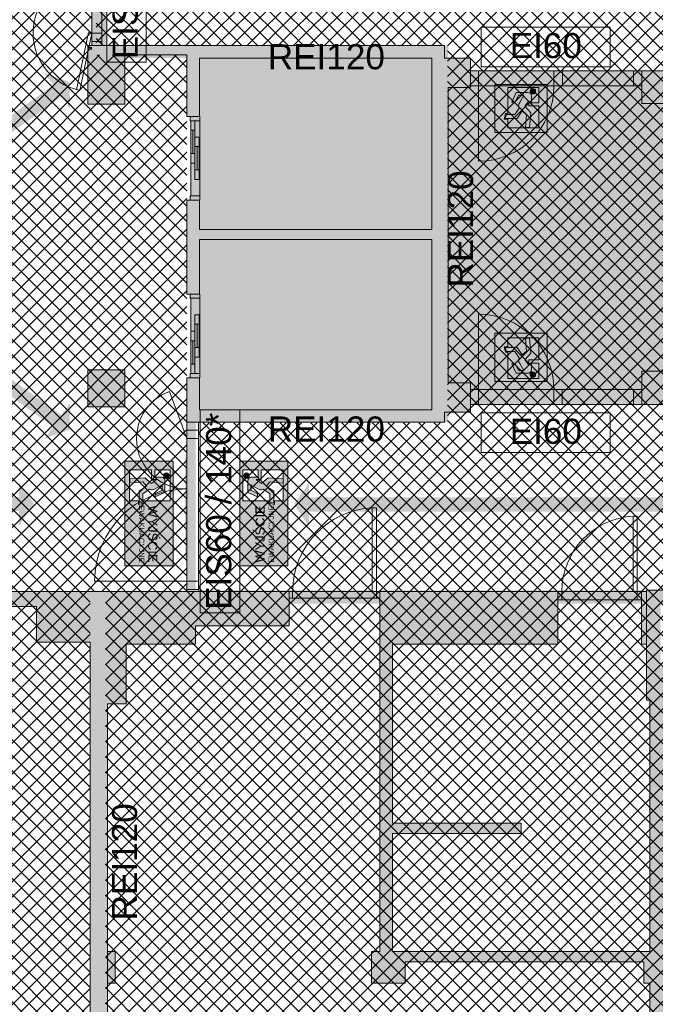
# Paper-space layout 'AP-11 STREFY POŻAROWE I EWAKUACJA - PIĘTRO 9' of a CAD drawing. Header units: millimetres. Extents: x 0 to 594, y 0 to 450.
# Tile 6 of 13: x 195 to 271, y 153 to 270. Entities that reach past the tile are written whole.
import ezdxf
from ezdxf.xclip import XClip

# ---------------------------------------------------------------- set-up
doc = ezdxf.new("R2010")
doc.units = ezdxf.units.MM
doc.header["$MEASUREMENT"] = 0
doc.header["$XCLIPFRAME"] = 0
for name, color, linetype, lineweight, true_color in [('A_ewakuacja_Nr_pióra__104', 7, 'Continuous', 5, 0x006532), ('A_ewakuacja_Nr_pióra__141', 7, 'Continuous', 5, 0xf2f7f7), ('A_podkład_Nr_pióra__254', 7, 'Continuous', 5, 0xfdfdfd), ('A_ppoż proj_Nr_pióra__104', 7, 'Continuous', 5, 0x006532), ('A_ppoż proj_Nr_pióra__211', 7, 'Continuous', 5, 0xfe65fe), ('A_ppoż proj_Nr_pióra__71', 7, 'Continuous', 5, 0xcbfe65)]:
    doc.layers.add(name, color=color, linetype=linetype, lineweight=lineweight, true_color=true_color)
for name, color, linetype, lineweight in [('A_ewakuacja_Nr_pióra__4', 94, 'Continuous', 18), ('A_podkład_Nr_pióra__2', 8, 'Continuous', 13), ('A_ppoż proj_Nr_pióra__1', 7, 'Continuous', 20), ('A_ppoż proj_Nr_pióra__3', 30, 'Continuous', 13), ('A_ppoż proj_Nr_pióra__4', 94, 'Continuous', 18), ('A_ppoż proj_Nr_pióra__81', 2, 'Continuous', 5)]:
    doc.layers.add(name, color=color, linetype=linetype, lineweight=lineweight)
doc.layers.add('A_podrys', color=7, linetype='Continuous')
doc.styles.add('STYL_AUTOMATYCZNY_1', font='arial.ttf')
pattern_1 = [(45, (-1569.5778, -182.9054), (-0.9192388, 0.9192388), []), (135, (-1569.5778, -182.9054), (0.9192388, 0.9192388), [])]

# ---------------------------------------------------------------- blocks, each defined once
blk = doc.blocks.new('Rysunek_1_1', base_point=(-1569.58, -182.91))
at = {"layer": 'A_ewakuacja_Nr_pióra__104', "linetype": 'Continuous', "lineweight": 0, "true_color": 0x004c26}
h = blk.add_hatch(color=118, dxfattribs=at)
h.paths.add_polyline_path([(258.13, 262.28), (251.88, 262.28), (251.88, 256.53), (258.13, 256.53)])
h.paths.add_polyline_path([(255.93, 259.72), (257.12, 259.72), (257.12, 257.09), (253.41, 257.09), (253.41, 258.14), (252.97, 258.14), (253.15, 258.8), (253.41, 258.8), (253.41, 261.92), (257.13, 261.92), (257.13, 260.1), (256.24, 260.1), (256.24, 260.9, 0.414214), (255.83, 261.31), (254.4, 261.31), (253.89, 260.16), (254.29, 260.16), (254.68, 260.99), (255.34, 260.99), (254.85, 260.14), (254.75, 259.97, 0.230447), (254.79, 259.47), (254.24, 258.69), (253.25, 258.69), (253.12, 258.22), (254.55, 258.22), (255.15, 259.12), (255.67, 258.67), (255.53, 257.13), (256.02, 257.13), (256.15, 258.89), (255.47, 259.69), (255.93, 260.32)], flags=0)
for points in [[(256.31, 261.78, 1), (256.52, 261.16, 1)], [(256.31, 227.34, 1), (256.52, 227.96, 1)], [(212.98, 215.49, 1), (212.36, 215.7, 1)], [(221.94, 215.49, 1), (222.56, 215.7, 1)]]:
    blk.add_hatch(color=118, dxfattribs=at).paths.add_polyline_path(points)
h = blk.add_hatch(color=118, dxfattribs=at)
h.paths.add_polyline_path([(258.13, 226.84), (258.13, 232.59), (251.88, 232.59), (251.88, 226.84)])
h.paths.add_polyline_path([(255.93, 229.4), (255.93, 228.8), (255.47, 229.43), (256.15, 230.23), (256.02, 231.99), (255.53, 231.99), (255.67, 230.45), (255.15, 230), (254.55, 230.9), (253.12, 230.9), (253.25, 230.43), (254.24, 230.43), (254.79, 229.65, 0.230447), (254.75, 229.15), (254.85, 228.98), (255.34, 228.13), (254.68, 228.13), (254.29, 228.96), (253.89, 228.96), (254.4, 227.81), (255.83, 227.81, 0.414214), (256.24, 228.22), (256.24, 229.02), (257.13, 229.02), (257.13, 227.2), (253.41, 227.2), (253.41, 230.32), (253.15, 230.32), (252.97, 230.98), (253.41, 230.98), (253.41, 232.03), (257.12, 232.03), (257.12, 229.4)], flags=0)
h = blk.add_hatch(color=118, dxfattribs=at)
h.paths.add_polyline_path([(213.48, 217.31), (207.73, 217.31), (207.73, 204.82), (213.48, 204.82)])
h.paths.add_polyline_path([(210.92, 215.12), (211.52, 215.12), (210.89, 214.65), (210.09, 215.33), (208.33, 215.2), (208.33, 214.72), (209.87, 214.86), (210.32, 214.33), (209.42, 213.74), (209.42, 212.31), (209.89, 212.43), (209.89, 213.42), (210.67, 213.98, 0.230447), (211.17, 213.94), (211.34, 214.04), (212.19, 214.52), (212.19, 213.86), (211.36, 213.47), (211.36, 213.07), (212.51, 213.58), (212.51, 215.01, 0.414214), (212.1, 215.42), (211.3, 215.42), (211.3, 216.31), (213.12, 216.31), (213.12, 212.6), (210, 212.6), (210, 212.33), (209.34, 212.16), (209.34, 212.6), (208.29, 212.6), (208.29, 216.31), (210.92, 216.31)], flags=0)
h = blk.add_hatch(color=118, dxfattribs=at)
h.paths.add_polyline_path([(221.45, 217.31), (221.45, 204.82), (227.19, 204.82), (227.19, 217.31)])
h.paths.add_polyline_path([(224, 215.12), (224, 216.31), (226.63, 216.31), (226.63, 212.6), (225.58, 212.6), (225.58, 212.16), (224.92, 212.33), (224.92, 212.6), (221.8, 212.6), (221.8, 216.31), (223.62, 216.31), (223.62, 215.42), (222.83, 215.42, 0.414214), (222.41, 215.01), (222.41, 213.58), (223.57, 213.07), (223.57, 213.47), (222.74, 213.86), (222.74, 214.52), (223.58, 214.04), (223.76, 213.94, 0.230447), (224.25, 213.98), (225.04, 213.42), (225.04, 212.43), (225.51, 212.31), (225.51, 213.74), (224.6, 214.33), (225.05, 214.86), (226.6, 214.72), (226.6, 215.2), (224.83, 215.33), (224.04, 214.65), (223.4, 215.12)], flags=0)
at = {"layer": 'A_podkład_Nr_pióra__254', "linetype": 'Continuous', "lineweight": 5, "true_color": 0xfdfdfd}
h = blk.add_hatch(color=7, dxfattribs=at)
h.paths.add_polyline_path([(70.72, 133.27), (539.52, 133.27), (539.52, 355.07), (203.12, 355.07), (203.12, 351.77), (203.17, 351.77), (203.17, 351.07), (203.77, 351.07), (203.77, 344.07), (203.77, 286.92), (269.37, 286.92), (372.12, 286.92), (514.02, 286.92), (520.91, 286.92), (533.82, 286.92), (533.82, 263.87), (514.02, 263.87), (514.02, 266.67), (486.32, 266.67), (486.32, 262.47), (471.82, 262.47), (471.82, 266.72), (401.12, 266.72), (401.12, 223.07), (372.12, 223.07), (372.12, 247.47), (371.32, 247.47), (371.32, 247.02), (370.32, 247.02), (370.32, 241.77), (363.67, 241.77), (363.02, 241.77), (363.02, 242.97), (359.62, 242.97), (359.62, 226.42), (346.82, 226.42), (346.82, 238.62), (348.42, 238.62), (348.42, 244.22), (345.32, 244.22), (345.32, 261.62), (370.32, 261.62), (370.32, 255.92), (371.32, 255.92), (371.32, 255.47), (372.12, 255.47), (372.12, 266.72), (296.52, 266.72), (296.52, 263.92), (248.98, 263.92), (248.98, 265.42), (245.88, 265.42), (245.88, 266.92), (203.77, 266.92), (203.72, 266.92), (203.32, 266.92), (203.32, 259.92), (207.72, 259.92), (207.72, 265.82), (215.12, 265.82), (215.12, 258.47), (215.52, 258.47), (215.52, 257.96), (215.58, 257.96), (215.58, 248.98), (215.52, 248.98), (215.52, 248.47), (215.12, 248.47), (215.12, 237.27), (215.52, 237.27), (215.52, 236.76), (215.58, 236.76), (215.58, 227.78), (215.52, 227.78), (215.52, 227.27), (215.12, 227.27), (215.12, 217.87), (214.89, 217.87), (214.89, 217.37), (214.89, 205.87), (215.12, 205.87), (215.12, 201.77), (203.32, 201.77), (169.12, 201.77), (169.12, 200.77), (168.57, 200.77), (168.57, 199.97), (169.12, 199.97), (169.77, 199.97), (169.77, 197.37), (171.77, 197.37), (171.77, 183.57), (161.07, 183.57), (161.07, 195.57), (161.07, 199.97), (161.57, 199.97), (161.57, 200.77), (161.07, 200.77), (161.07, 201.77), (149.37, 201.77), (149.37, 200.77), (141.37, 200.77), (141.37, 201.77), (88.38, 201.77, -0.025047), (88.42, 200.97), (80.92, 200.97), (80.92, 201.77), (76.12, 201.77), (76.12, 224.42), (123.82, 224.42), (123.82, 225.77), (138.22, 225.77), (138.22, 224.32), (142.27, 224.32), (142.27, 229.07), (165.52, 229.07), (165.52, 221.97), (169.72, 221.97), (169.72, 232.57), (168.87, 232.57), (168.87, 230.07), (165.27, 230.07), (165.27, 240.47), (168.87, 240.47), (168.87, 238.57), (169.72, 238.57), (169.72, 268.36), (169.14, 268.36), (168.55, 268.36), (168.55, 268.86), (167.97, 268.86), (167.97, 282.56), (167.97, 282.86), (168.57, 282.86), (168.57, 294.02), (175.94, 294.02), (181.14, 294.02), (182.17, 294.02), (182.17, 291.42), (184.77, 291.42), (184.77, 295.62), (184.77, 301.12), (184.76, 301.12), (178.39, 301.12), (173.77, 301.12), (173.77, 310.12), (173.77, 316.57), (173.77, 327.57), (173.77, 351.07), (174.77, 351.07), (174.77, 351.67), (174.77, 355.07), (70.72, 355.07)])
h.paths.add_polyline_path([(73.12, 268.72), (73.12, 286.32), (76.12, 286.32), (76.12, 294.02), (117.46, 294.02), (122.17, 294.02), (142.32, 294.02), (155.77, 294.02), (155.77, 294.82), (167.07, 294.82), (167.07, 268.36), (166.62, 268.36), (166.62, 260.02), (155.77, 260.02), (142.32, 260.02), (142.32, 264.32), (138.52, 264.32), (138.52, 262.52), (123.82, 262.52), (123.82, 264.22), (122.17, 264.22), (76.12, 264.22), (76.12, 268.72)], flags=0)
h.paths.add_polyline_path([(76.12, 351.77), (96.82, 351.77), (104.52, 351.77), (104.52, 351.07), (106.62, 351.07), (106.62, 321.72), (102.03, 321.72), (101.17, 320.86), (100.9, 320.59), (101.18, 320.31), (101.1, 320.22), (101.38, 319.94), (101.73, 320.29), (102.36, 320.92), (106.62, 320.92), (106.62, 319.32), (120.62, 319.32), (120.62, 318.82), (121.02, 318.82), (121.02, 318.94), (121.42, 318.94), (121.42, 319.32), (121.42, 320.12), (107.82, 320.12), (107.82, 351.07), (108.92, 351.07), (108.92, 351.77), (116.75, 351.77), (137.57, 351.77), (137.57, 351.07), (138.32, 351.07), (138.32, 344.07), (138.32, 329.62), (138.32, 318.62), (138.32, 302.32), (134.22, 302.32), (134.22, 295.62), (134.17, 295.62), (122.55, 295.62), (122.17, 295.62), (121.42, 295.62), (121.42, 302.72), (121.42, 309.32), (121.42, 309.7), (130.66, 309.7), (130.66, 310.1), (121.42, 310.1), (121.42, 309.7), (121.02, 309.7), (121.02, 309.82), (120.62, 309.82), (120.62, 309.32), (120.62, 302.72), (113.02, 302.72), (113.02, 304.72), (104.52, 304.72), (104.52, 302.72), (94.52, 302.72), (94.52, 313.08), (94.66, 313.22), (95.01, 313.58), (94.73, 313.86), (94.65, 313.77), (94.36, 314.06), (94.65, 314.34), (88.12, 320.87), (87.83, 320.59), (94.36, 314.06), (94.1, 313.79), (93.72, 313.41), (93.72, 302.72), (91.52, 302.72), (91.52, 302.32), (91.52, 295.22), (89.12, 295.22), (88.74, 295.22), (77.12, 295.22), (76.12, 295.22), (76.12, 325.82)], flags=0)
h.paths.add_polyline_path([(76.12, 200.17), (79.92, 200.17), (80.42, 200.17), (80.92, 200.17), (88.42, 200.17), (88.92, 200.17), (88.92, 195.97), (99.62, 195.97), (99.62, 177.87), (107.12, 177.87), (107.12, 161.87), (108.52, 161.87), (108.52, 179.27), (101.02, 179.27), (101.02, 186.97), (101.02, 195.97), (112.22, 195.97), (112.22, 200.37), (120.82, 200.37), (120.82, 196.37), (120.82, 191.37), (120.82, 184.27), (125.82, 184.27), (139.57, 184.27), (139.57, 144.07), (137.82, 144.07), (137.82, 137.27), (137.82, 136.57), (109.47, 136.57), (109.47, 137.27), (104.57, 137.27), (104.57, 136.57), (104.52, 136.57), (76.12, 136.57), (76.12, 166.77)], flags=0)
h.paths.add_polyline_path([(127.07, 191.57), (127.07, 196.37), (127.07, 199.22), (129.07, 199.22), (129.07, 199.97), (138.87, 199.97), (139.87, 199.97), (141.37, 199.97), (141.87, 199.97), (148.87, 199.97), (149.37, 199.97), (149.37, 195.57), (159.77, 195.57), (159.77, 183.57), (141.17, 183.57), (141.17, 188.37), (141.67, 188.37), (141.67, 192.57), (137.77, 192.57), (137.77, 191.57)], flags=0)
h.paths.add_polyline_path([(140.02, 329.62), (140.02, 344.07), (142.12, 344.07), (142.12, 351.07), (142.12, 351.77), (149.8, 351.77), (170.47, 351.77), (170.47, 351.07), (172.17, 351.07), (172.17, 327.57), (172.17, 316.57), (172.17, 310.12), (172.17, 301.12), (167.07, 301.12), (167.07, 295.62), (166.42, 295.62), (155.77, 295.62), (155.77, 302.32), (140.02, 302.32), (140.02, 318.62)], flags=0)
h.paths.add_polyline_path([(141.17, 144.07), (141.17, 178.77), (161.07, 178.77), (161.07, 182.17), (171.77, 182.17), (171.77, 171.17), (172.77, 171.17), (172.77, 170.67), (172.77, 162.67), (172.77, 162.17), (171.77, 162.17), (171.77, 137.27), (170.77, 137.27), (170.77, 136.57), (142.27, 136.57), (142.27, 137.27), (141.82, 137.27), (141.82, 144.07)], flags=0)
h.paths.add_polyline_path([(168.87, 241.47), (165.27, 241.47), (165.27, 259.02), (168.87, 259.02), (168.87, 256.72), (168.92, 256.72), (168.92, 242.62), (168.87, 242.62)], flags=0)
h.paths.add_polyline_path([(173.57, 170.17), (181.55, 170.17), (181.57, 170.17), (181.57, 170.67), (173.57, 170.67), (173.57, 171.17), (173.57, 197.37), (173.57, 199.97), (180.57, 199.97), (181.07, 199.97), (181.07, 200.77), (189.07, 200.77), (189.07, 199.97), (188.57, 199.97), (188.57, 191.99), (188.57, 191.97), (189.07, 191.97), (189.07, 199.97), (189.57, 199.97), (197.17, 199.97), (197.17, 195.72), (203.57, 195.72), (203.57, 188.42), (203.57, 144.17), (203.57, 137.27), (203.37, 137.27), (203.37, 136.57), (174.87, 136.57), (174.87, 137.27), (173.57, 137.27), (173.57, 162.17), (173.57, 162.67)], flags=0)
h.paths.add_polyline_path([(205.57, 344.07), (207.77, 344.07), (207.77, 351.06), (208.52, 351.07), (208.52, 351.77), (236.67, 351.77), (236.82, 351.77), (236.82, 351.07), (237.77, 351.07), (237.77, 312.77), (228.77, 312.77), (228.21, 312.27), (227.93, 312.01), (228.2, 311.72), (228.11, 311.63), (228.38, 311.34), (228.75, 311.67), (229.08, 311.97), (248.47, 311.97), (248.47, 311.47), (248.87, 311.47), (248.87, 311.59), (249.27, 311.59), (249.27, 312.77), (239.67, 312.77), (239.67, 344.07), (239.67, 351.07), (241.47, 351.07), (241.47, 351.77), (269.87, 351.77), (269.87, 351.07), (269.87, 344.07), (270.37, 344.07), (270.37, 312.77), (270.37, 300.52), (269.87, 300.52), (269.87, 296.42), (270.37, 296.42), (270.37, 288.72), (258.37, 288.72), (258.37, 291.02), (249.27, 291.02), (249.27, 300.52), (249.27, 302.35), (248.87, 302.35), (248.87, 302.47), (248.47, 302.47), (248.47, 301.97), (248.47, 293.12), (240.2, 293.12), (240.2, 295.1), (231.7, 295.1), (231.7, 293.12), (225.37, 293.12), (220.77, 293.12), (220.77, 302.12), (220.77, 304.46), (221.33, 304.97), (221.7, 305.3), (221.43, 305.6), (221.34, 305.52), (221.07, 305.82), (220.79, 305.56), (219.97, 304.82), (219.97, 293.12), (218.37, 293.12), (218.37, 288.72), (217.87, 288.72), (207.37, 288.72), (206.67, 288.72), (206.67, 296.42), (205.57, 296.42), (205.57, 300.52), (205.57, 313.82)], flags=0)
h.paths.add_polyline_path([(205.67, 188.37), (207.87, 188.37), (207.87, 195.47), (216.17, 195.47), (216.17, 197.67), (227.34, 197.67), (227.34, 200.97), (227.74, 200.97), (238.14, 200.97), (238.14, 158.82), (237.17, 158.82), (237.17, 155.02), (241.17, 155.02), (241.17, 157.57), (269.67, 157.57), (269.67, 155.02), (270.37, 155.02), (270.37, 137.07), (269.67, 137.07), (269.67, 136.07), (241.27, 136.07), (241.17, 136.07), (241.17, 137.07), (237.17, 137.07), (237.17, 136.07), (209.87, 136.07), (209.87, 137.07), (205.67, 137.07), (205.67, 155.02), (206.57, 155.02), (206.57, 158.82), (205.67, 158.82)], flags=0)
h.paths.add_polyline_path([(215.67, 201.77), (215.67, 221.97), (245.87, 221.97), (245.87, 223.17), (248.97, 223.17), (248.97, 224.07), (296.52, 224.07), (296.52, 221.32), (471.72, 221.32), (471.72, 225.94), (486.42, 225.94), (486.42, 221.32), (513.52, 221.32), (513.52, 224.27), (533.82, 224.27), (533.82, 201.92), (513.52, 201.92), (471.72, 201.92), (296.52, 201.92), (296.52, 201.77)], flags=0)
h.paths.add_polyline_path([(216.66, 248.47), (216.62, 248.47), (216.62, 258.47), (216.66, 258.47)], flags=0)
h.paths.add_polyline_path([(239.67, 184.81), (239.67, 195.47), (249.52, 195.47), (259.37, 195.47), (259.37, 200.77), (268.87, 200.77), (269.37, 200.77), (269.37, 195.47), (269.97, 195.47), (269.97, 192.72), (269.97, 188.82), (270.37, 188.82), (270.37, 158.82), (239.67, 158.82), (239.67, 172.89), (255.02, 172.89), (255.02, 174.14), (239.67, 174.14)], flags=0)
h.paths.add_polyline_path([(271.67, 200.32), (273.83, 200.32), (274.23, 200.32), (284.23, 200.32), (284.63, 200.32), (289.37, 200.32), (289.37, 195.52), (289.97, 195.52), (295.47, 195.52), (303.87, 195.52), (303.87, 158.82), (302.72, 158.82), (302.72, 155.02), (303.87, 155.02), (303.87, 137.07), (302.57, 137.07), (302.57, 136.07), (274.17, 136.07), (274.17, 137.07), (273.27, 137.07), (273.27, 155.02), (274.17, 155.02), (274.17, 158.82), (273.27, 158.82), (273.27, 188.82), (273.97, 188.82), (273.97, 192.72), (271.67, 192.72)], flags=0)
h.paths.add_polyline_path([(273.87, 300.52), (273.27, 300.52), (273.27, 344.07), (273.87, 344.07), (273.87, 351.06), (274.87, 351.07), (274.87, 351.77), (303.27, 351.77), (303.27, 351.07), (304.07, 351.07), (304.07, 312.77), (294.97, 312.77), (294.13, 312.01), (294.4, 311.72), (294.31, 311.63), (294.58, 311.34), (295.28, 311.97), (314.67, 311.97), (314.67, 311.47), (315.07, 311.47), (315.07, 311.59), (315.47, 311.59), (315.47, 312.77), (305.97, 312.77), (305.97, 351.07), (307.32, 351.07), (307.32, 351.77), (335.77, 351.77), (335.77, 351.07), (336.17, 351.07), (336.17, 344.07), (336.67, 344.07), (336.67, 300.52), (336.17, 300.52), (336.17, 296.42), (337.27, 296.42), (337.27, 288.72), (336.07, 288.72), (336.07, 298.72), (335.57, 298.72), (335.57, 298.71), (335.57, 288.72), (336.07, 288.72), (336.07, 287.92), (326.07, 287.92), (326.07, 288.72), (325.57, 288.72), (325.57, 292.72), (315.47, 292.72), (315.47, 302.35), (324.71, 302.35), (324.71, 302.75), (315.47, 302.75), (315.47, 302.35), (315.07, 302.35), (315.07, 302.47), (314.67, 302.47), (314.67, 292.72), (306.4, 292.72), (306.4, 294.72), (297.9, 294.72), (297.9, 292.74), (286.97, 292.72), (286.97, 304.46), (287.9, 305.3), (287.63, 305.6), (287.54, 305.52), (287.27, 305.82), (287.57, 306.09), (281.38, 312.94), (281.08, 312.67), (287.27, 305.82), (286.17, 304.82), (286.17, 292.72), (284.67, 292.72), (284.67, 288.72), (284.17, 288.72), (284.17, 287.92), (274.17, 287.92), (274.17, 288.72), (274.67, 288.72), (274.67, 298.71), (274.67, 298.72), (274.17, 298.72), (274.17, 288.72), (273.27, 288.72), (273.27, 296.42), (273.87, 296.42)], flags=0)
h.paths.add_polyline_path([(297.62, 242.32), (317.21, 242.32), (317.21, 226.52), (317.21, 223.12), (302.32, 223.12), (302.32, 226.52), (297.62, 226.52)], flags=0)
h.paths.add_polyline_path([(297.62, 261.82), (302.92, 261.82), (302.92, 264.92), (318.32, 264.92), (318.32, 261.82), (318.32, 261.72), (323.42, 261.72), (336.12, 261.72), (336.12, 259.92), (339.92, 259.92), (343.42, 259.92), (343.42, 249.22), (339.92, 249.22), (339.92, 243.92), (336.12, 243.92), (323.42, 243.92), (323.42, 243.32), (318.32, 243.32), (297.62, 243.32)], flags=0)
h.paths.add_polyline_path([(305.52, 195.52), (318.62, 195.52), (324.12, 195.52), (324.72, 195.52), (324.72, 200.32), (324.93, 200.32), (325.33, 200.32), (336.92, 200.32), (336.92, 192.42), (335.92, 192.42), (335.92, 188.52), (336.42, 188.52), (336.42, 158.82), (335.52, 158.82), (335.52, 155.02), (336.42, 155.02), (336.42, 137.07), (335.62, 137.07), (335.62, 136.07), (307.22, 136.07), (307.22, 137.07), (305.52, 137.07), (305.52, 155.02), (307.22, 155.02), (307.22, 158.82), (305.52, 158.82)], flags=0)
h.paths.add_polyline_path([(318.91, 242.32), (343.42, 242.32), (343.42, 228.32), (336.32, 228.32), (336.32, 223.12), (318.91, 223.12), (318.91, 228.32)], flags=0)
h.paths.add_polyline_path([(338.72, 200.32), (339.52, 200.32), (339.92, 200.32), (349.92, 200.32), (350.32, 200.32), (350.32, 196.02), (350.92, 196.02), (356.42, 196.02), (370.22, 196.02), (370.22, 158.82), (368.67, 158.82), (368.67, 155.02), (370.22, 155.02), (370.22, 137.07), (368.42, 137.07), (368.42, 136.07), (340.02, 136.07), (340.02, 137.07), (339.32, 137.07), (339.32, 155.02), (340.02, 155.02), (340.02, 158.82), (339.32, 158.82), (339.32, 188.52), (339.92, 188.52), (339.92, 192.42), (338.72, 192.42)], flags=0)
h.paths.add_polyline_path([(338.87, 288.72), (338.87, 296.42), (339.97, 296.42), (339.97, 300.52), (339.37, 300.52), (339.37, 344.07), (339.97, 344.07), (339.97, 351.77), (368.27, 351.77), (368.27, 351.07), (370.27, 351.07), (370.27, 292.72), (351.67, 292.72), (351.67, 288.72), (351.17, 288.72), (351.17, 298.72), (350.67, 298.72), (350.67, 298.71), (350.67, 288.72), (351.17, 288.72), (351.17, 287.92), (341.17, 287.92), (341.17, 288.72)], flags=0)
h.paths.add_polyline_path([(360.52, 223.02), (360.52, 240.87), (370.32, 240.87), (370.32, 235.82), (371.32, 235.82), (371.32, 227.92), (370.32, 227.92), (370.32, 225.02), (364.12, 225.02), (364.12, 223.02)], flags=0)
h.paths.add_polyline_path([(373.17, 158.82), (371.87, 158.82), (371.87, 196.02), (383.58, 196.02), (383.58, 190.52), (384.38, 190.52), (384.38, 197.72), (391.28, 197.72), (391.28, 200.58), (391.68, 200.58), (402.08, 200.58), (402.08, 200.32), (403.07, 200.32), (403.07, 192.42), (402.02, 192.42), (402.02, 188.52), (403.07, 188.52), (403.07, 158.82), (402.07, 158.82), (402.07, 155.02), (403.07, 155.02), (403.07, 137.07), (401.77, 137.07), (401.77, 136.07), (373.17, 136.07), (373.17, 137.07), (371.87, 137.07), (371.87, 155.02), (373.17, 155.02)], flags=0)
h.paths.add_polyline_path([(372.07, 339.57), (391.57, 339.57), (391.57, 341.37), (391.67, 341.37), (391.67, 340.82), (392.17, 340.82), (401.87, 340.82), (401.87, 341.37), (401.97, 341.37), (401.97, 287.52), (393.42, 287.52), (392.92, 287.52), (392.92, 303.32), (391.52, 303.32), (391.52, 288.32), (372.07, 288.32)], flags=0)
h.paths.add_polyline_path([(402.72, 228.12), (402.72, 260.12), (405.92, 260.12), (405.92, 264.32), (402.72, 264.32), (402.72, 265.12), (431.72, 265.12), (431.72, 261.72), (437.32, 261.72), (437.32, 259.32), (448.52, 259.32), (448.52, 228.52), (435.22, 228.52), (435.22, 222.92), (420.02, 222.92), (416.32, 222.92), (402.72, 222.92), (402.72, 224.12), (405.92, 224.12), (405.92, 228.12)], flags=0)
h.paths.add_polyline_path([(406.52, 288.72), (403.67, 288.72), (403.67, 296.42), (406.02, 296.42), (406.02, 300.52), (403.67, 300.52), (403.67, 339.57), (406.07, 339.57), (406.07, 351.07), (406.42, 351.07), (406.42, 351.77), (434.82, 351.77), (434.82, 351.07), (435.92, 351.07), (435.92, 312.87), (427.32, 312.87), (426.48, 312.11), (426.75, 311.82), (426.66, 311.73), (426.93, 311.44), (427.63, 312.07), (447.02, 312.07), (447.02, 311.57), (447.42, 311.57), (447.42, 311.69), (447.82, 311.69), (447.82, 312.87), (437.52, 312.87), (437.52, 344.07), (437.52, 351.07), (439.12, 351.07), (439.12, 351.77), (467.62, 351.77), (467.62, 351.07), (467.62, 344.07), (468.77, 344.07), (468.77, 312.87), (468.77, 300.42), (467.67, 300.42), (467.67, 296.32), (468.77, 296.32), (468.77, 288.72), (455.82, 288.72), (455.82, 292.82), (447.82, 292.82), (447.82, 300.42), (447.82, 302.45), (447.42, 302.45), (447.42, 302.57), (447.02, 302.57), (447.02, 292.82), (430.25, 292.82), (419.32, 292.82), (419.32, 304.56), (420.25, 305.4), (419.98, 305.7), (419.89, 305.62), (419.62, 305.92), (419.92, 306.19), (413.73, 313.04), (413.43, 312.77), (419.62, 305.92), (418.52, 304.92), (418.52, 292.82), (417.02, 292.82), (417.02, 288.72)], flags=0)
h.paths.add_polyline_path([(404.77, 155.02), (406.57, 155.02), (406.57, 158.82), (404.77, 158.82), (404.77, 188.52), (405.82, 188.52), (405.82, 192.42), (404.77, 192.42), (404.77, 200.32), (406.12, 200.32), (406.52, 200.32), (416.52, 200.32), (416.92, 200.32), (417.02, 200.32), (417.02, 196.02), (417.62, 196.02), (423.12, 196.02), (436.12, 196.02), (436.12, 158.82), (434.92, 158.82), (434.92, 155.02), (436.12, 155.02), (436.12, 137.07), (434.97, 137.07), (434.97, 136.07), (406.57, 136.07), (406.57, 137.07), (404.77, 137.07)], flags=0)
h.paths.add_polyline_path([(437.82, 155.02), (439.42, 155.02), (439.42, 158.82), (437.82, 158.82), (437.82, 196.22), (451.42, 196.22), (456.92, 196.22), (457.52, 196.22), (457.52, 200.32), (467.92, 200.32), (468.32, 200.32), (469.07, 200.32), (469.07, 192.42), (468.02, 192.42), (468.02, 188.52), (469.22, 188.52), (469.22, 158.82), (467.92, 158.82), (467.92, 155.02), (469.22, 155.02), (469.22, 137.07), (467.72, 137.07), (467.72, 136.07), (439.42, 136.07), (439.42, 137.07), (437.82, 137.07)], flags=0)
h.paths.add_polyline_path([(453.82, 248.02), (450.12, 248.02), (450.12, 265.12), (467.92, 265.12), (467.92, 244.72), (453.82, 244.72)], flags=0)
h.paths.add_polyline_path([(460.02, 222.92), (450.12, 222.92), (450.12, 243.32), (467.92, 243.32), (467.92, 222.92), (467.62, 222.92), (467.62, 221.92), (460.02, 221.92)], flags=0)
h.paths.add_polyline_path([(470.47, 315.42), (471.19, 315.42), (471.19, 315.97), (471.64, 315.97), (471.64, 306.87), (472.14, 306.87), (472.14, 306.88), (472.14, 315.97), (471.64, 315.97), (471.64, 316.57), (471.19, 316.57), (471.19, 316.92), (470.47, 316.92), (470.47, 344.07), (471.62, 344.07), (471.62, 351.06), (472.32, 351.07), (472.32, 351.77), (472.42, 351.77), (500.72, 351.77), (500.72, 351.07), (501.82, 351.07), (501.82, 336.02), (501.82, 316.92), (491.32, 316.92), (490.82, 316.92), (487.22, 316.92), (481.24, 316.92), (481.24, 316.57), (480.74, 316.57), (480.74, 315.97), (481.24, 315.97), (481.24, 315.42), (486.42, 315.42), (486.42, 305.92), (484.63, 305.92), (484.63, 288.72), (481.92, 288.72), (470.47, 288.72), (470.47, 296.32), (471.47, 296.32), (471.47, 300.42), (470.47, 300.42)], flags=0)
h.paths.add_polyline_path([(470.67, 200.32), (482.57, 200.32), (482.97, 200.32), (483.02, 200.32), (483.02, 195.72), (483.62, 195.72), (489.12, 195.72), (502.22, 195.72), (502.22, 158.82), (500.32, 158.82), (500.32, 155.02), (502.22, 155.02), (502.22, 137.07), (500.72, 137.07), (500.72, 136.07), (472.42, 136.07), (472.42, 137.07), (470.92, 137.07), (470.92, 155.02), (472.42, 155.02), (472.42, 158.82), (470.92, 158.82), (470.92, 188.52), (471.92, 188.52), (471.92, 192.42), (470.67, 192.42)], flags=0)
h.paths.add_polyline_path([(485.83, 292.72), (485.83, 304.42), (487.92, 304.42), (487.92, 315.42), (490.82, 315.42), (490.82, 316.12), (491.32, 316.12), (501.82, 316.12), (501.82, 304.42), (518.92, 304.42), (518.92, 292.72), (492.52, 292.72)], flags=0)
h.paths.add_polyline_path([(503.42, 327.82), (505.44, 327.82), (507.52, 327.82), (507.52, 331.52), (513.52, 331.52), (513.52, 333.22), (507.52, 333.22), (503.42, 333.22), (503.42, 351.07), (505.02, 351.07), (505.02, 351.77), (533.32, 351.77), (533.32, 318.62), (533.32, 288.72), (532.92, 288.72), (532.42, 288.72), (522.42, 288.72), (521.92, 288.72), (520.42, 288.72), (520.42, 305.52), (522.22, 305.52), (522.22, 309.72), (503.42, 309.72), (503.42, 318.91)], flags=0)
h.paths.add_polyline_path([(503.92, 178.92), (521.92, 178.92), (521.92, 200.32), (522.52, 200.32), (522.52, 201.12), (532.92, 201.12), (533.32, 201.12), (533.32, 158.82), (531.42, 158.82), (531.42, 155.02), (533.32, 155.02), (533.32, 137.07), (531.22, 137.07), (531.22, 136.07), (504.82, 136.07), (504.82, 137.07), (503.92, 137.07), (503.92, 155.02), (504.82, 155.02), (504.82, 158.82), (503.92, 158.82), (503.92, 161.27), (508.72, 161.27), (508.72, 165.77), (503.92, 165.77), (503.92, 169.37)], flags=0)
h.paths.add_polyline_path([(503.92, 195.72), (511.12, 195.72), (511.12, 201.12), (520.92, 201.12), (520.92, 183.32), (503.92, 183.32)], flags=0)
blk.add_hatch(color=7, dxfattribs=at).paths.add_polyline_path([(207.72, 228.22), (203.32, 228.22), (203.32, 223.82), (207.72, 223.82)])
at = {"layer": 'A_ppoż proj_Nr_pióra__104', "linetype": 'Continuous', "lineweight": 5, "true_color": 0x006532}
for points in [[(189.14, 254.99), (190.13, 253.61), (200.16, 260.82), (201.19, 259.39), (201.13, 262.57), (198.14, 263.64), (199.17, 262.2)], [(189.14, 228.65), (199.17, 221.44), (198.14, 220.01), (201.13, 221.08), (201.19, 224.26), (200.16, 222.82), (190.13, 230.03)], [(175.65, 211.37), (195.09, 211.37), (195.09, 209.6), (196.89, 212.22), (195.09, 214.83), (195.09, 213.07), (175.65, 213.07)], [(229.71, 209.54), (229.71, 211.31), (452, 211.31), (452, 209.54), (453.81, 212.16), (452, 214.78), (452, 213.01), (229.71, 213.01), (229.71, 214.78), (227.9, 212.16)]]:
    blk.add_hatch(color=128, dxfattribs=at).paths.add_polyline_path(points)
at = {"layer": 'A_ppoż proj_Nr_pióra__211', "linetype": 'Continuous', "lineweight": 5, "true_color": 0xfe65fe}
h = blk.add_hatch(dxfattribs=at)
h.set_pattern_fill('bloczki_betonowe_0001', color=211, style=0, pattern_type=2)
h.set_pattern_definition(pattern_1)
h.paths.add_polyline_path([(216.52, 201.72), (205.42, 201.72), (205.42, 136.62), (533.52, 136.62), (533.52, 351.82), (204.32, 351.82), (204.32, 266.92), (214.72, 266.92), (246.22, 266.92), (246.22, 221.92), (216.52, 221.92)])
at = {"layer": 'A_ppoż proj_Nr_pióra__3', "linetype": 'Continuous', "lineweight": 0, "true_color": 0x3f2000}
for points in [[(203.77, 355.07), (203.77, 265.42), (205.57, 265.42), (205.57, 355.07)], [(205.47, 265.42), (244.37, 265.42), (244.37, 266.92), (205.47, 266.92)], [(244.37, 266.92), (244.37, 223.47), (246.32, 223.47), (246.32, 266.92)], [(215.12, 223.47), (215.12, 221.97), (246.32, 221.97), (246.32, 223.47)], [(215.12, 221.97), (215.12, 201.77), (216.17, 201.77), (216.17, 221.97)], [(203.57, 136.57), (205.67, 136.57), (205.67, 201.77), (203.57, 201.77)], [(205.67, 201.77), (205.67, 200.27), (216.17, 200.27), (216.17, 201.77)]]:
    blk.add_hatch(color=38, dxfattribs=at).paths.add_polyline_path(points)
at = {"layer": 'A_ppoż proj_Nr_pióra__4', "linetype": 'Continuous', "lineweight": 0, "true_color": 0x002000}
for points in [[(297.62, 263.92), (246.32, 263.92), (246.32, 262.42), (297.62, 262.42)], [(297.62, 225.57), (246.32, 225.57), (246.32, 224.07), (297.62, 224.07)]]:
    blk.add_hatch(color=98, dxfattribs=at).paths.add_polyline_path(points)
at = {"layer": 'A_ppoż proj_Nr_pióra__71', "linetype": 'Continuous', "lineweight": 5, "true_color": 0xcbfe65}
h = blk.add_hatch(dxfattribs=at)
h.set_pattern_fill('bloczki_betonowe_0001', color=71, style=0, pattern_type=2)
h.set_pattern_definition(pattern_1)
h.paths.add_polyline_path([(76.12, 224.32), (76.12, 136.62), (203.57, 136.62), (203.57, 201.77), (215.12, 201.77), (215.12, 265.82), (203.77, 265.82), (203.77, 355.07), (210.52, 355.07), (210.52, 439.37), (174.77, 439.37), (174.77, 351.82), (76.12, 351.82), (76.12, 264.22), (142.32, 264.22), (142.32, 260.02), (165.27, 260.02), (165.27, 229.12), (141.67, 229.12), (141.67, 224.32)])
at = {"layer": 'A_ppoż proj_Nr_pióra__81', "linetype": 'Continuous', "lineweight": 0, "true_color": 0x3f3f00}
for points in [[(70.72, 201.77), (70.72, 200.17), (203.57, 200.17), (203.57, 201.77)], [(216.17, 201.92), (216.17, 200.32), (539.52, 200.32), (539.52, 201.92)]]:
    blk.add_hatch(color=48, dxfattribs=at).paths.add_polyline_path(points)
at = {"layer": 'A_ewakuacja_Nr_pióra__4', "color": 94, "linetype": 'Continuous', "lineweight": 18, "flags": 128}
for points in [[(258.13, 256.53), (251.88, 256.53), (251.88, 262.28), (258.13, 262.28)], [(258.13, 262.28), (258.13, 256.53)], [(258.13, 232.59), (251.88, 232.59), (251.88, 226.84), (258.13, 226.84)], [(258.13, 226.84), (258.13, 232.59)], [(207.73, 217.31), (207.73, 204.82), (213.48, 204.82), (213.48, 217.31)], [(213.48, 217.31), (207.73, 217.31)], [(227.19, 217.31), (227.19, 204.82), (221.45, 204.82), (221.45, 217.31)], [(221.45, 217.31), (227.19, 217.31)]]:
    blk.add_lwpolyline(points, dxfattribs=at)
for points in [[(257.12, 257.09), (257.12, 259.72), (255.93, 259.72), (255.93, 260.32), (255.47, 259.69), (256.15, 258.89), (256.02, 257.13), (255.53, 257.13), (255.67, 258.67), (255.15, 259.12), (254.55, 258.22), (253.12, 258.22), (253.25, 258.69), (254.24, 258.69), (254.79, 259.47, -0.230447), (254.75, 259.97), (254.85, 260.14), (255.34, 260.99), (254.68, 260.99), (254.29, 260.16), (253.89, 260.16), (254.4, 261.31), (255.83, 261.31, -0.414214), (256.24, 260.9), (256.24, 260.1), (257.13, 260.1), (257.13, 261.92), (253.41, 261.92), (253.41, 258.8), (253.15, 258.8), (252.97, 258.14), (253.41, 258.14), (253.41, 257.09)], [(257.12, 232.03), (257.12, 229.4), (255.93, 229.4), (255.93, 228.8), (255.47, 229.43), (256.15, 230.23), (256.02, 231.99), (255.53, 231.99), (255.67, 230.45), (255.15, 230), (254.55, 230.9), (253.12, 230.9), (253.25, 230.43), (254.24, 230.43), (254.79, 229.65, 0.230447), (254.75, 229.15), (254.85, 228.98), (255.34, 228.13), (254.68, 228.13), (254.29, 228.96), (253.89, 228.96), (254.4, 227.81), (255.83, 227.81, 0.414214), (256.24, 228.22), (256.24, 229.02), (257.13, 229.02), (257.13, 227.2), (253.41, 227.2), (253.41, 230.32), (253.15, 230.32), (252.97, 230.98), (253.41, 230.98), (253.41, 232.03)], [(208.29, 216.31), (210.92, 216.31), (210.92, 215.12), (211.52, 215.12), (210.89, 214.65), (210.09, 215.33), (208.33, 215.2), (208.33, 214.72), (209.87, 214.86), (210.32, 214.33), (209.42, 213.74), (209.42, 212.31), (209.89, 212.43), (209.89, 213.42), (210.67, 213.98, 0.230447), (211.17, 213.94), (211.34, 214.04), (212.19, 214.52), (212.19, 213.86), (211.36, 213.47), (211.36, 213.07), (212.51, 213.58), (212.51, 215.01, 0.414214), (212.1, 215.42), (211.3, 215.42), (211.3, 216.31), (213.12, 216.31), (213.12, 212.6), (210, 212.6), (210, 212.33), (209.34, 212.16), (209.34, 212.6), (208.29, 212.6)], [(226.63, 216.31), (224, 216.31), (224, 215.12), (223.4, 215.12), (224.04, 214.65), (224.83, 215.33), (226.6, 215.2), (226.6, 214.72), (225.05, 214.86), (224.6, 214.33), (225.51, 213.74), (225.51, 212.31), (225.04, 212.43), (225.04, 213.42), (224.25, 213.98, -0.230447), (223.76, 213.94), (223.58, 214.04), (222.74, 214.52), (222.74, 213.86), (223.57, 213.47), (223.57, 213.07), (222.41, 213.58), (222.41, 215.01, -0.414214), (222.83, 215.42), (223.62, 215.42), (223.62, 216.31), (221.8, 216.31), (221.8, 212.6), (224.92, 212.6), (224.92, 212.33), (225.58, 212.16), (225.58, 212.6), (226.63, 212.6)]]:
    blk.add_lwpolyline(points, format="xyb", close=True, dxfattribs=at)
at = {"layer": 'A_ewakuacja_Nr_pióra__4', "color": 94, "linetype": 'Continuous', "lineweight": 18}
for centre in [(256.41, 261.47), (256.41, 227.65), (212.67, 215.6), (222.25, 215.6)]:
    blk.add_circle(centre, 0.328, dxfattribs=at)
at = {"layer": 'A_podkład_Nr_pióra__2', "color": 8, "linetype": 'Continuous', "lineweight": 13}
for p, q in [((203.77, 266.92), (203.77, 286.92)), ((204.97, 266.92), (204.97, 286.92)), ((203.38, 268.5), (201.95, 261.66)), ((203.77, 268.42), (202.34, 261.57)), ((203.38, 268.5), (203.77, 268.42)), ((204.97, 268.42), (203.77, 268.42)), ((203.32, 266.92), (203.32, 259.92)), ((245.87, 266.92), (203.32, 266.92)), ((204.97, 267.42), (203.77, 267.42)), ((245.87, 265.42), (245.87, 266.92)), ((207.72, 259.92), (207.72, 265.82)), ((207.72, 265.82), (215.12, 265.82)), ((215.12, 265.82), (215.12, 258.47)), ((216.62, 258.47), (216.62, 265.42)), ((216.62, 265.42), (244.37, 265.42)), ((244.37, 265.42), (244.37, 244.97)), ((248.98, 265.42), (245.88, 265.42)), ((248.98, 261.92), (248.98, 265.42)), ((269.43, 263.92), (248.98, 263.92)), ((249.93, 263.92), (249.93, 262.12)), ((258.93, 263.92), (258.93, 262.12)), ((259.93, 263.92), (259.93, 262.12)), ((268.43, 263.92), (268.43, 262.12)), ((269.43, 263.92), (296.52, 263.92)), ((269.43, 263.92), (269.43, 260.02)), ((248.98, 262.12), (269.43, 262.12)), ((249.93, 262.12), (249.93, 253.12)), ((246.32, 226.67), (246.32, 261.92)), ((246.32, 261.92), (248.98, 261.92)), ((203.32, 259.92), (207.72, 259.92)), ((269.43, 260.02), (272.82, 260.02)), ((215.12, 258.47), (216.66, 258.47)), ((215.52, 258.47), (215.52, 257.96)), ((215.52, 257.96), (216.66, 257.96)), ((215.58, 257.96), (215.58, 248.98)), ((216.09, 250.94), (216.09, 257.96)), ((216.66, 248.47), (216.66, 258.47)), ((215.58, 256.82), (216.09, 256.82)), ((215.84, 256.82), (215.84, 254.04)), ((216.6, 256), (216.09, 256)), ((216.6, 250.94), (216.6, 256)), ((215.58, 254.04), (216.09, 254.04)), ((216.09, 254.86), (216.6, 254.86)), ((216.34, 254.86), (216.34, 252.08)), ((215.58, 252.9), (216.09, 252.9)), ((216.09, 252.08), (216.6, 252.08)), ((216.09, 250.94), (216.6, 250.94)), ((215.12, 248.47), (216.66, 248.47)), ((215.12, 248.47), (215.12, 237.27)), ((215.52, 248.47), (215.52, 248.98)), ((215.52, 248.98), (216.66, 248.98)), ((216.62, 244.97), (216.62, 248.47)), ((244.37, 244.97), (216.62, 244.97)), ((216.62, 237.27), (216.62, 243.77)), ((216.62, 243.77), (244.37, 243.77)), ((244.37, 243.77), (244.37, 223.47)), ((215.12, 237.27), (216.66, 237.27)), ((215.52, 237.27), (215.52, 236.76)), ((215.52, 236.76), (216.66, 236.76)), ((215.58, 227.78), (215.58, 236.76)), ((216.66, 227.27), (216.66, 237.27)), ((216.09, 234.8), (216.09, 227.78)), ((216.09, 234.8), (216.6, 234.8)), ((216.6, 234.8), (216.6, 229.74)), ((249.92, 225.87), (249.92, 234.87)), ((215.58, 232.84), (216.09, 232.84)), ((216.09, 233.66), (216.6, 233.66)), ((216.34, 230.88), (216.34, 233.66)), ((215.58, 231.7), (216.09, 231.7)), ((215.84, 228.92), (215.84, 231.7)), ((216.09, 230.88), (216.6, 230.88)), ((216.6, 229.74), (216.09, 229.74)), ((203.32, 228.22), (203.32, 223.82)), ((207.72, 228.22), (203.32, 228.22)), ((207.72, 223.82), (207.72, 228.22)), ((215.58, 228.92), (216.09, 228.92)), ((269.42, 228.07), (269.42, 224.07)), ((272.82, 228.07), (269.42, 228.07)), ((215.12, 221.97), (215.12, 227.27)), ((215.12, 227.27), (216.66, 227.27)), ((215.52, 227.27), (215.52, 227.78)), ((215.52, 227.78), (216.66, 227.78)), ((216.62, 223.47), (216.62, 227.27)), ((215.12, 220.02), (213.07, 225.66)), ((248.97, 226.67), (246.32, 226.67)), ((248.97, 223.17), (248.97, 226.67)), ((248.97, 225.87), (269.42, 225.87)), ((249.92, 224.07), (249.92, 225.87)), ((258.92, 224.07), (258.92, 225.87)), ((259.92, 224.07), (259.92, 225.87)), ((268.42, 224.07), (268.42, 225.87)), ((203.32, 223.82), (207.72, 223.82)), ((244.37, 223.47), (216.62, 223.47)), ((269.42, 224.07), (248.97, 224.07)), ((248.97, 224.07), (296.52, 224.07)), ((245.87, 221.97), (245.87, 223.17)), ((245.87, 223.17), (248.97, 223.17)), ((215.12, 201.77), (215.12, 221.97)), ((245.87, 221.97), (215.12, 221.97)), ((216.52, 221.02), (215.12, 221.02)), ((216.52, 201.77), (216.52, 221.97)), ((216.52, 220.02), (215.12, 220.02)), ((237.74, 211.77), (237.24, 211.77)), ((237.24, 201.77), (237.24, 211.77)), ((237.74, 211.77), (237.74, 200.97)), ((268.37, 201.77), (268.37, 210.77)), ((268.37, 210.77), (268.87, 210.77)), ((268.87, 210.77), (268.87, 200.77)), ((215.12, 203.02), (204.12, 203.02)), ((216.52, 203.02), (215.12, 203.02)), ((269.97, 201.77), (189.57, 201.77)), ((216.52, 202.02), (215.12, 202.02)), ((227.34, 201.77), (227.34, 197.67)), ((227.34, 200.97), (238.14, 200.97)), ((227.74, 201.77), (227.74, 200.97)), ((238.14, 158.82), (238.14, 201.77)), ((259.37, 195.47), (259.37, 201.77)), ((259.87, 201.77), (259.87, 200.77)), ((269.37, 195.47), (269.37, 201.77)), ((273.83, 201.92), (269.97, 201.92)), ((269.97, 201.92), (269.97, 188.82)), ((197.17, 199.97), (188.57, 199.97)), ((197.17, 199.97), (197.17, 195.72)), ((269.37, 200.77), (259.37, 200.77)), ((216.17, 195.47), (216.17, 197.67)), ((216.17, 197.67), (227.34, 197.67)), ((197.17, 195.72), (203.57, 195.72)), ((203.57, 195.72), (203.57, 137.27)), ((207.87, 188.37), (207.87, 195.47)), ((207.87, 195.47), (216.17, 195.47)), ((259.37, 195.47), (239.67, 195.47)), ((239.67, 195.47), (239.67, 174.14)), ((269.97, 195.47), (269.37, 195.47)), ((205.67, 137.07), (205.67, 188.37)), ((205.67, 188.37), (207.87, 188.37)), ((270.37, 188.82), (269.97, 188.82)), ((270.37, 158.82), (270.37, 188.82)), ((239.67, 174.14), (255.02, 174.14)), ((255.02, 174.14), (255.02, 172.89)), ((255.02, 172.89), (239.67, 172.89)), ((239.67, 172.89), (239.67, 158.82)), ((205.67, 158.82), (206.57, 158.82)), ((206.57, 155.02), (206.57, 158.82)), ((238.14, 158.82), (237.17, 158.82)), ((237.17, 158.82), (237.17, 155.02)), ((239.67, 158.82), (270.37, 158.82)), ((241.17, 157.57), (269.67, 157.57)), ((241.17, 155.02), (241.17, 157.57)), ((269.67, 157.57), (269.67, 155.02)), ((205.67, 155.02), (206.57, 155.02)), ((237.17, 155.02), (241.17, 155.02)), ((269.67, 155.02), (270.37, 155.02)), ((270.37, 155.02), (270.37, 137.07))]:
    blk.add_line(p, q, dxfattribs=at)
for centre, radius, start, end in [((203.77, 268.42), 6.99, 90, 258.2364), ((249.93, 262.12), 9, 270, 0), ((249.92, 225.87), 9, 0, 90), ((215.12, 220.02), 6, 110, 270), ((215.12, 203.02), 11, 90, 180), ((237.77, 201.76), 10.02, 92.9899, 179.9477), ((268.9, 201.76), 9.03, 93.342, 179.9311)]:
    blk.add_arc(centre, radius, start, end, dxfattribs=at)
at = {"layer": 'A_ppoż proj_Nr_pióra__1', "color": 7, "linetype": 'Continuous', "lineweight": 20}
for p, q in [((205.57, 289.18), (205.57, 264.94)), ((210.28, 264.94), (210.28, 289.18)), ((265.64, 269.11), (250.26, 269.11)), ((250.26, 269.11), (250.26, 264.4)), ((265.64, 264.4), (265.64, 269.11)), ((205.57, 264.94), (210.28, 264.94)), ((250.26, 264.4), (265.64, 264.4)), ((221.45, 223.47), (216.73, 223.47)), ((216.73, 223.47), (216.73, 199.23)), ((221.45, 199.23), (221.45, 223.47)), ((265.64, 223.08), (250.26, 223.08)), ((250.26, 223.08), (250.26, 218.37)), ((265.64, 218.37), (265.64, 223.08)), ((250.26, 218.37), (265.64, 218.37)), ((216.73, 199.23), (221.45, 199.23))]:
    blk.add_line(p, q, dxfattribs=at)
at = {"layer": 'A_ewakuacja_Nr_pióra__141', "color": 7, "linetype": 'Continuous', "lineweight": 5, "true_color": 0xf2f7f7, "attachment_point": 5, "style": 'STYL_AUTOMATYCZNY_1'}
for s, insert, char_height, rotation in [('\\A1;{\\pqc;\\fArial|b0|i0|c238|p0;\\W1.000000;EWAKUACYJNE}', (209.72, 208.64), 0.6454, 270), ('\\A1;{\\pqc;\\fArial|b0|i0|c238|p0;\\W1.000000;WYJŚCIE}', (211.05, 208.64), 1.1, 270), ('\\A1;{\\pqc;\\fArial|b0|i0|c238|p0;\\W1.000000;WYJŚCIE}', (223.87, 208.64), 1.1, 90), ('\\A1;{\\pqc;\\fArial|b0|i0|c238|p0;\\W1.000000;EWAKUACYJNE}', (225.2, 208.64), 0.6454, 90)]:
    blk.add_mtext(s, dxfattribs=dict(at, insert=insert, char_height=char_height, rotation=rotation))
at = {"layer": 'A_ppoż proj_Nr_pióra__1', "color": 7, "linetype": 'Continuous', "lineweight": 20, "char_height": 3, "attachment_point": 5, "rotation": 90, "style": 'STYL_AUTOMATYCZNY_1'}
for s, insert in [('\\A1;{\\pqc;\\fArial|b0|i0|c238|p0;\\W1.000000;EIS60 / 140*}', (207.78, 277.06)), ('\\A1;{\\pqc;\\fArial|b0|i0|c238|p0;\\W1.000000;REI120}', (247.79, 245.03)), ('\\A1;{\\pqc;\\fArial|b0|i0|c238|p0;\\W1.000000;EIS60 / 140*}', (218.94, 211.35)), ('\\A1;{\\pqc;\\fArial|b0|i0|c238|p0;\\W1.000000;REI120}', (207.71, 169.51))]:
    blk.add_mtext(s, dxfattribs=dict(at, insert=insert))
at = {"layer": 'A_ppoż proj_Nr_pióra__1', "color": 7, "linetype": 'Continuous', "lineweight": 20, "char_height": 3, "attachment_point": 5, "style": 'STYL_AUTOMATYCZNY_1'}
for s, insert in [('\\A1;{\\pqc;\\fArial|b0|i0|c238|p0;\\W1.000000;EI60}', (257.95, 266.9)), ('\\A1;{\\pqc;\\fArial|b0|i0|c238|p0;\\W1.000000;REI120}', (231.77, 265.57)), ('\\A1;{\\pqc;\\fArial|b0|i0|c238|p0;\\W1.000000;REI120}', (231.77, 221.14)), ('\\A1;{\\pqc;\\fArial|b0|i0|c238|p0;\\W1.000000;EI60}', (257.95, 220.87))]:
    blk.add_mtext(s, dxfattribs=dict(at, insert=insert))

psp = doc.layouts.new('AP-11 STREFY POŻAROWE I EWAKUACJA - PIĘTRO 9')

# ---------------------------------------------------------------- block references
at = {"layer": 'A_podrys', "color": 37, "linetype": 'Continuous', "lineweight": 5, "true_color": 0x656532}
ref = psp.add_blockref('Rysunek_1_1', (-1569.58, -182.91), dxfattribs=at)
XClip(ref).set_block_clipping_path([(30.1094372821, 102.0072376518), (554.9170298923, 445.1)])

doc.saveas('drawing.dxf')
